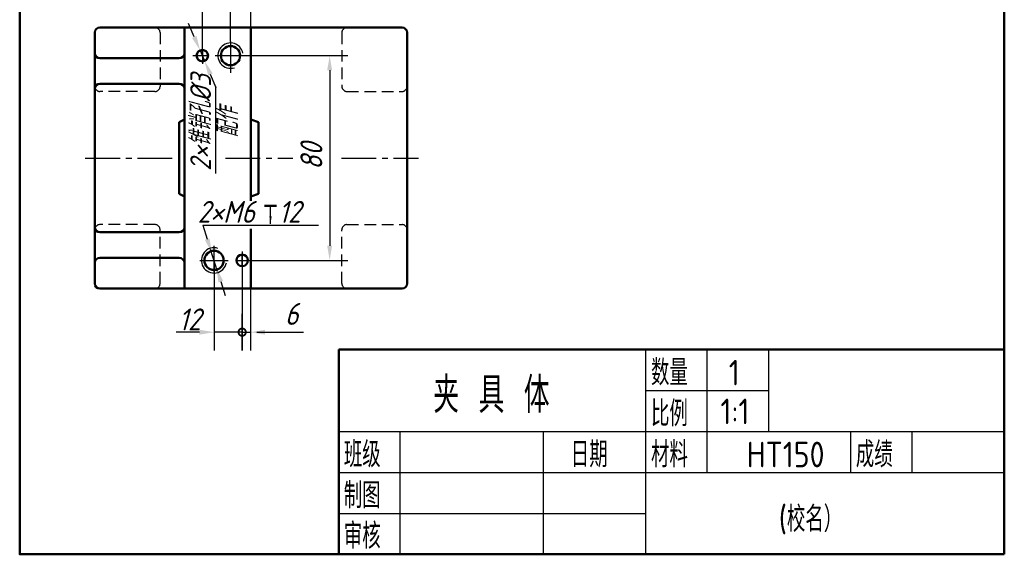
# Model space of a CAD drawing. Header units: millimetres. Extents: x 91 to 226, y 91 to 236.
# Tile 1 of 2: x 91 to 226, y 91 to 164. Entities that reach past the tile are written whole.
import ezdxf

# ---------------------------------------------------------------- set-up
doc = ezdxf.new("R2010")
doc.units = ezdxf.units.MM
doc.header["$LTSCALE"] = 0.5
doc.linetypes.add('CENTER2', pattern=[28.575, 19.05, -3.175, 3.175, -3.175])
doc.linetypes.add('DASHED2', pattern=[9.525, 6.35, -3.175])
doc.layers.add('尺寸层', color=221, linetype='Continuous')
doc.layers.add('细实线层', color=7, linetype='Continuous')
for name, color, linetype, lineweight in [('点画线层', 3, 'CENTER2', 25), ('粗实线层', 1, 'Continuous', 50), ('虚线层', 2, 'DASHED2', 25)]:
    doc.layers.add(name, color=color, linetype=linetype, lineweight=lineweight)
doc.styles.add('工程字体（斜）', font='gbeitc.shx', dxfattribs={"bigfont": 'gbcbig.shx'})
doc.styles.add('工程直体', font='gbenor.shx', dxfattribs={"bigfont": 'gbcbig.shx'})
doc.dimstyles.new('小箭头', dxfattribs={"dimtxt": 3, "dimasz": 2, "dimexe": 2.5, "dimexo": 0, "dimgap": 1, "dimtad": 1, "dimdsep": 46, "dimtxsty": '工程字体（斜）', "dimcen": 0, "dimadec": 0, "dimazin": 0, "dimtfac": 1, "dimtmove": 0, "dimatfit": 3, "dimfxl": 0, "dimarcsym": 0})

# ---------------------------------------------------------------- blocks, each defined once
blk = doc.blocks.new('_DotSmall')
at = {"color": 0, "linetype": 'ByBlock', "const_width": 0.5}
blk.add_lwpolyline([(-0.0625, 0, 1), (0.0625, 0, 1)], format="xyb", close=True, dxfattribs=at)
blk = doc.blocks.new('*D27')
at = {"layer": 'Defpoints', "color": 0, "ltscale": 0.5}
for p in [(122.59, 166.78), (122.59, 162.69), (119.79, 160.78)]:
    blk.add_point(p, dxfattribs=at)
at = {"layer": '尺寸层', "color": 0, "lineweight": -2, "ltscale": 0.5}
for p, q in [((119.79, 160.78), (119.79, 169.28)), ((122.59, 162.69), (122.59, 169.28)), ((119.79, 166.78), (117.79, 166.78)), ((119.79, 166.78), (122.59, 166.78)), ((124.59, 166.78), (126.59, 166.78))]:
    blk.add_line(p, q, dxfattribs=at)
at = {"layer": '尺寸层', "color": 0, "ltscale": 0.5}
blk.add_solid([(124.59, 167.11), (124.59, 166.45), (122.59, 166.78)], dxfattribs=at)
at = {"layer": '尺寸层', "color": 0, "lineweight": -2, "ltscale": 0.5, "xscale": 2, "yscale": 2, "zscale": 2}
blk.add_blockref('_DotSmall', (119.79, 166.78), dxfattribs=at)
at = {"layer": '尺寸层', "color": 0, "ltscale": 0.5, "insert": (121.19, 168.63), "char_height": 3, "attachment_point": 5, "style": '工程字体（斜）'}
blk.add_mtext('8', dxfattribs=at)
blk = doc.blocks.new('*D30')
at = {"layer": 'Defpoints', "color": 0, "ltscale": 0.5}
for p in [(121.97, 158.84), (122.08, 130.84), (133.35, 130.84)]:
    blk.add_point(p, dxfattribs=at)
at = {"layer": '尺寸层', "color": 0, "lineweight": -2, "ltscale": 0.5}
for p, q in [((121.97, 158.84), (135.85, 158.84)), ((133.35, 156.84), (133.35, 132.84)), ((122.08, 130.84), (135.85, 130.84))]:
    blk.add_line(p, q, dxfattribs=at)
at = {"layer": '尺寸层', "color": 0, "ltscale": 0.5}
for points in [[(133.01, 156.84), (133.68, 156.84), (133.35, 158.84)], [(133.01, 132.84), (133.68, 132.84), (133.35, 130.84)]]:
    blk.add_solid(points, dxfattribs=at)
at = {"layer": '尺寸层', "color": 0, "ltscale": 0.5, "insert": (130.85, 145.06), "char_height": 3, "attachment_point": 5, "rotation": 90, "style": '工程字体（斜）'}
blk.add_mtext('80', dxfattribs=at)
blk = doc.blocks.new('*D31')
at = {"layer": 'Defpoints', "color": 0, "ltscale": 0.5}
for p in [(115.63, 159.56), (116.25, 158.11)]:
    blk.add_point(p, dxfattribs=at)
at = {"layer": '尺寸层', "color": 0, "lineweight": -2, "ltscale": 0.5}
for p, q in [((114.83, 161.39), (114.04, 163.23)), ((115.63, 159.56), (116.25, 158.11)), ((117.85, 154.44), (117.05, 156.28))]:
    blk.add_line(p, q, dxfattribs=at)
at = {"layer": '尺寸层', "color": 0, "ltscale": 0.5}
for points in [[(115.14, 161.53), (114.53, 161.26), (115.63, 159.56)], [(117.36, 156.41), (116.74, 156.15), (116.25, 158.11)]]:
    blk.add_solid(points, dxfattribs=at)
blk = doc.blocks.new('*D32')
at = {"layer": 'Defpoints', "color": 0, "ltscale": 0.5}
for p in [(121.39, 132.03), (122.52, 131.68), (122.52, 121.02)]:
    blk.add_point(p, dxfattribs=at)
at = {"layer": '尺寸层', "color": 0, "lineweight": -2, "ltscale": 0.5}
for p, q in [((121.39, 132.03), (121.39, 118.52)), ((122.52, 131.68), (122.52, 118.52)), ((121.39, 121.02), (119.39, 121.02)), ((121.39, 121.02), (122.52, 121.02)), ((124.52, 121.02), (129.77, 121.02))]:
    blk.add_line(p, q, dxfattribs=at)
at = {"layer": '尺寸层', "color": 0, "ltscale": 0.5}
blk.add_solid([(124.52, 121.35), (124.52, 120.68), (122.52, 121.02)], dxfattribs=at)
at = {"layer": '尺寸层', "color": 0, "lineweight": -2, "ltscale": 0.5, "xscale": 2, "yscale": 2, "zscale": 2}
blk.add_blockref('_DotSmall', (121.39, 121.02), dxfattribs=at)
at = {"layer": '尺寸层', "color": 0, "ltscale": 0.5, "insert": (128.15, 123.52), "char_height": 3, "attachment_point": 5, "style": '工程字体（斜）'}
blk.add_mtext('6', dxfattribs=at)
blk = doc.blocks.new('fgfg')
at = {"layer": '尺寸层', "color": 7, "ltscale": 0.5}
for p, q in [((14.7, -24.455), (14.7, -14.01)), ((16.511, -28.631), (16.511, -40.58)), ((14.77, -47.643), (30.567, -47.643)), ((14.77, -47.643), (15.376, -49.549)), ((16.777, -53.956), (15.823, -50.954)), ((16.3, -52.455), (16.3, -64.775)), ((17.224, -55.362), (17.83, -57.268)), ((20.15, -64.775), (20.15, -59.775)), ((14.3, -62.275), (11.117, -62.275)), ((20.15, -62.275), (16.3, -62.275)), ((22.15, -62.275), (24.15, -62.275))]:
    blk.add_line(p, q, dxfattribs=at)
for points in [[(15.693, -49.448), (15.058, -49.65), (15.982, -51.454)], [(17.542, -55.261), (16.907, -55.463), (16.618, -53.456)], [(14.3, -61.942), (14.3, -62.608), (16.3, -62.275)]]:
    blk.add_solid(points, dxfattribs=at)
at = {"layer": '点画线层', "color": 7, "ltscale": 0.5}
for p, q in [((18.55, -22.506), (18.55, -26.824)), ((14.7, -23.596), (14.7, -25.587)), ((13.411, -24.455), (15.602, -24.455)), ((16.467, -24.455), (20.724, -24.455)), ((-1.312, -38.455), (10.582, -38.455)), ((17.86, -38.455), (27.079, -38.455)), ((33.71, -38.455), (44.274, -38.455)), ((16.3, -54.248), (16.3, -50.463)), ((14.366, -52.455), (18.216, -52.455)), ((19.4, -52.455), (20.837, -52.455)), ((20.15, -53.195), (20.15, -51.612))]:
    blk.add_line(p, q, dxfattribs=at)
at = {"layer": '粗实线层', "color": 7, "ltscale": 0.5}
for p, q in [((0, -21.305), (0, -55.605)), ((42, -20.605), (0.7, -20.605)), ((12.25, -20.605), (12.25, -56.305)), ((21.35, -20.605), (21.35, -44.313)), ((42.7, -55.605), (42.7, -21.305)), ((0.7, -24.805), (11.55, -24.805)), ((0.7, -28.305), (11.55, -28.305)), ((12.25, -33.205), (11.55, -33.555)), ((11.55, -33.555), (11.55, -43.355)), ((21.35, -33.205), (22.4, -33.555)), ((22.4, -33.555), (22.4, -43.355)), ((12.25, -43.705), (11.55, -43.355)), ((21.35, -43.705), (22.4, -43.355)), ((23.208, -44.999), (24.833, -44.999)), ((21.35, -48.117), (21.35, -56.305)), ((0.7, -48.605), (11.55, -48.605)), ((0.7, -52.105), (11.55, -52.105)), ((0.7, -56.305), (42, -56.305)), ((42, -56.305), (0.7, -56.305))]:
    blk.add_line(p, q, dxfattribs=at)
at = {"layer": '粗实线层', "color": 7}
for p, q in [((33.34, -92.651), (33.34, -64.651)), ((33.34, -64.651), (124.34, -64.651))]:
    blk.add_line(p, q, dxfattribs=at)
blk.add_lwpolyline([(124.34, -92.651), (124.34, 52.67), (-10.272, 52.67), (-10.272, -92.651)], close=True, dxfattribs=at)
at = {"layer": '粗实线层', "color": 7, "ltscale": 0.5}
for centre, radius in [((14.7, -24.455), 0.787), ((18.55, -24.455), 1.312), ((16.3, -52.455), 1.312), ((20.15, -52.455), 0.787)]:
    blk.add_circle(centre, radius, dxfattribs=at)
for centre, start, end in [((0.7, -21.305), 90, 180), ((42, -21.305), 0, 90), ((0.7, -24.105), 180, 270), ((11.55, -24.105), 270, 0), ((0.7, -29.005), 90, 180), ((11.55, -29.005), 0, 90), ((0.7, -47.905), 180, 270), ((11.55, -47.905), 270, 0), ((0.7, -52.805), 90, 180), ((11.55, -52.805), 0, 90), ((0.7, -55.605), 180, 270), ((42, -55.605), 270, 0)]:
    blk.add_arc(centre, 0.7, start, end, dxfattribs=at)
at = {"layer": '细实线层', "color": 7}
for p, q in [((75.34, -92.651), (75.34, -64.651)), ((83.74, -81.451), (83.74, -64.651)), ((92.14, -75.851), (92.14, -64.651)), ((75.34, -70.251), (92.14, -70.251)), ((33.34, -75.851), (124.34, -75.851)), ((41.74, -92.651), (41.74, -75.851)), ((61.34, -92.651), (61.34, -75.851)), ((103.34, -81.451), (103.34, -75.851)), ((111.74, -81.451), (111.74, -75.851)), ((33.34, -81.451), (124.34, -81.451)), ((33.34, -87.051), (75.34, -87.051))]:
    blk.add_line(p, q, dxfattribs=at)
at = {"layer": '细实线层', "color": 7, "ltscale": 0.5}
for centre, start, end in [((18.55, -24.455), 10.76868, 287.95662), ((16.3, -52.455), 72.04338, 349.23132)]:
    blk.add_arc(centre, 1.732, start, end, dxfattribs=at)
at = {"layer": '虚线层', "color": 7, "ltscale": 0.5}
for p, q in [((8.925, -21.305), (8.925, -28.655)), ((33.775, -21.305), (33.775, -28.655)), ((8.225, -29.355), (0.7, -29.355)), ((34.475, -29.355), (42, -29.355)), ((8.225, -47.555), (0.7, -47.555)), ((8.925, -55.605), (8.925, -48.255)), ((33.775, -55.605), (33.775, -48.255)), ((34.475, -47.555), (42, -47.555))]:
    blk.add_line(p, q, dxfattribs=at)
for centre, start, end in [((8.225, -21.305), 0, 90), ((34.475, -21.305), 90, 180), ((0.7, -28.655), 180, 270), ((8.225, -28.655), 270, 0), ((34.475, -28.655), 180, 270), ((42, -28.655), 270, 0), ((0.7, -48.255), 90, 180), ((8.225, -48.255), 0, 90), ((34.475, -48.255), 90, 180), ((42, -48.255), 0, 90), ((8.225, -55.605), 270, 0), ((34.475, -55.605), 180, 270)]:
    blk.add_arc(centre, 0.7, start, end, dxfattribs=at)
at = {"layer": '尺寸层', "color": 7, "ltscale": 0.5, "char_height": 2.835, "attachment_point": 5, "rotation": 90, "style": '工程字体（斜）'}
for s, insert in [('2×锥销孔%%C3', (14.465, -33.604)), ('配作', (18.178, -33.604))]:
    blk.add_mtext(s, dxfattribs=dict(at, insert=insert))
at = {"layer": '尺寸层', "color": 7, "ltscale": 0.5, "attachment_point": 5, "style": '工程字体（斜）'}
for s, insert, char_height in [('2×M6  12', (21.096, -45.817), 2.9925), ('12', (12.969, -60.524), 3)]:
    blk.add_mtext(s, dxfattribs=dict(at, insert=insert, char_height=char_height))
at = {"layer": '细实线层', "color": 7, "style": '工程直体'}
for s, height, p in [('数量', 3.5, (76.04, -69.551)), ('1', 3.5, (86.671, -69.551)), ('夹 具 体', 4.9, (46.279, -73.323)), ('比例', 3.5, (76.04, -75.151)), ('1:1', 3.5, (85.536, -74.858)), ('班级', 3.5, (34.04, -80.751)), ('日期', 3.5, (65.076, -80.751)), ('材料', 3.5, (76.04, -80.751)), ('HT150', 3.5, (89.129, -80.751)), ('成绩', 3.5, (104.04, -80.751)), ('制图', 3.5, (34.04, -86.351)), ('(校名）', 3.5, (93.505, -89.58)), ('审核', 3.5, (34.04, -91.893))]:
    blk.add_text(s, height=height, dxfattribs=at).set_placement(p)
at = {"layer": '尺寸层', "color": 7, "ltscale": 0.5}
dim = blk.add_linear_dim(base=(21.35, -16.51), p1=(18.55, -22.506), p2=(21.35, -20.605), text='8', dimstyle='小箭头', override={"dimblk1": 'DotSmall', "dimsah": 1, "dimtmove": 1}, dxfattribs=at)
dim.commit()
dim.dimension.update_dxf_attribs({"geometry": '*D27', "text_midpoint": (19.95, -17.16), "dimtype": 128, "insert": (-101.241, -183.291)})
dim = blk.add_diameter_dim_2p(p1=(14.387, -23.733), p2=(15.013, -25.178), text=' ', dimstyle='小箭头', dxfattribs=at)
dim.commit()
dim.dimension.update_dxf_attribs({"geometry": '*D31', "text_midpoint": (16.605, -28.847), "insert": (-101.241, -183.291)})
dim = blk.add_linear_dim(base=(32.104, -52.455), p1=(20.724, -24.455), p2=(20.837, -52.455), angle=90, text='80', dimstyle='小箭头', dxfattribs=at)
dim.commit()
dim.dimension.update_dxf_attribs({"geometry": '*D30', "text_midpoint": (32.104, -38.226), "dimtype": 128, "insert": (-101.241, -183.291)})
dim = blk.add_linear_dim(base=(21.28, -62.275), p1=(20.15, -51.264), p2=(21.28, -51.612), text='6', dimstyle='小箭头', override={"dimtxt": 3, "dimblk1": 'DotSmall', "dimsah": 1}, dxfattribs=at)
dim.commit()
dim.dimension.update_dxf_attribs({"geometry": '*D32', "text_midpoint": (26.905, -59.775), "insert": (-101.241, -183.291)})
blk.add_leader([(24.021, -47.436), (24.021, -44.999)], dimstyle='小箭头', override={"dimasz": 1, "dimgap": 1, "dimtad": 0}, dxfattribs=at)

msp = doc.modelspace()

# ---------------------------------------------------------------- block references
at = {"layer": '细实线层', "color": 7}
msp.add_blockref('fgfg', (101.24, 183.29), dxfattribs=at)

doc.saveas('drawing.dxf')
